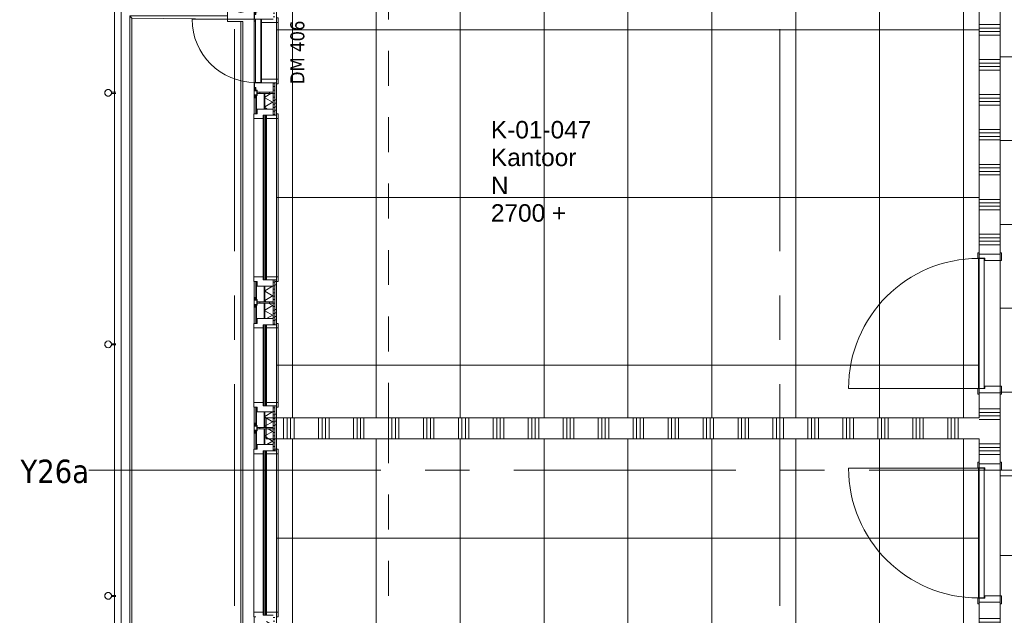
# Model space of a CAD drawing. Header units: millimetres. Extents: x 83969 to 141394, y 139608 to 176267.
# Tile 3 of 40: x 84263 to 91305, y 147161 to 151423. Entities that reach past the tile are written whole.
import ezdxf
from ezdxf.enums import TextEntityAlignment as Align

# ---------------------------------------------------------------- set-up
doc = ezdxf.new("R2010")
doc.units = ezdxf.units.MM
doc.header["$LTSCALE"] = 50
doc.linetypes.add('B0401', pattern=[9.5, 5, -1.5, -3])
doc.linetypes.add('CENTER', pattern=[50.8, 31.75, -6.35, 6.35, -6.35])
for name, color, linetype in [('00---0--FM-RUIMTENR', 7, 'Continuous'), ('AT$1A---_BWDTEKST', 7, 'Continuous'), ('AT$1A---_PLAFONDHOOGTE', 7, 'Continuous'), ('AT$1A---_TEKST', 7, 'Continuous'), ('AT$1A---_ZONETEKST', 7, 'Continuous')]:
    doc.layers.add(name, color=color, linetype=linetype)
for name, color, linetype, lineweight in [('AA$1A---_ARCEER', 1, 'Continuous', 18), ('AL$7A---_STRAMIEN', 8, 'CENTER', 9), ('AL21----_BUITENWAND', 7, 'Continuous', 9), ('AL22----_BINNENWAND', 7, 'Continuous', 9), ('AL23----_VLOEREN', 2, 'Continuous', 9), ('AL28----_KOLOMKOP_BETONBAND', 2, 'B0401', 9), ('AL31----_BUITENKOZIJN', 14, 'Continuous', 9), ('AL32----_BINNENKOZIJN', 3, 'Continuous', 9), ('AL32----_tekst', 14, 'Continuous', 9), ('AL34----_BALUSTRADES', 1, 'Continuous', 9), ('AL35----_PLAFONDS', 16, 'Continuous', 9)]:
    doc.layers.add(name, color=color, linetype=linetype, lineweight=lineweight)
doc.styles.add('FM_TEKST', font='arial.ttf')
doc.styles.add('Tahoma', font='tahoma.ttf', dxfattribs={"height": 100})
doc.styles.add('Tahoma_3', font='tahoma.ttf', dxfattribs={"height": 166.628086})
pattern_1 = [(225, (-609.6, 10), (28.2843, -28.2843), [])]
pattern_2 = [(225, (-609.6, -10), (28.2843, -28.2843), [])]

# ---------------------------------------------------------------- blocks, each defined once
blk = doc.blocks.new('LUMC_constructie_2018_rvt-1-bwd N-01')
at = {"layer": 'AL28----_KOLOMKOP_BETONBAND'}
for p, q in [((86900, 148575), (86900, 151725)), ((86900, 148575), (86900, 151725)), ((86900, 145400), (86900, 148425)), ((86900, 145400), (86900, 148425))]:
    blk.add_line(p, q, dxfattribs=at)
blk = doc.blocks.new('23_LUMC_MOD_prefab_gevelbekleding_balkon - balkonplaat-2979898-bwd N-01')
at = {"layer": 'AL23----_VLOEREN'}
for p, q in [((-3305, 872.5), (-3295, 872.5)), ((-2705, 872.5), (-2695, 872.5)), ((-1205, 872.5), (-1195, 872.5)), ((1195, 872.5), (1205, 872.5)), ((2695, 872.5), (2705, 872.5)), ((3295, 872.5), (3305, 872.5)), ((-3305, 802.5), (-3295, 802.5)), ((-3228, 802.5), (-3226, 802.5)), ((-3226, 778.5), (-3228, 780.5)), ((-2774, 802.5), (-2772, 802.5)), ((-2705, 802.5), (-2695, 802.5)), ((-1205, 802.5), (-1195, 802.5)), ((-305, 802.5), (-295, 802.5)), ((1195, 802.5), (1205, 802.5)), ((2695, 802.5), (2705, 802.5)), ((3295, 802.5), (3305, 802.5)), ((-3325, 762.5), (-3250, 762.5)), ((-3250, 766), (-3250, 762.5)), ((-3250, 762.5), (-3210, 762.5)), ((-3210, 762.5), (-3218.5, 771)), ((-3210, 762.5), (-2550, 762.5)), ((-1350, 762.5), (-1050, 762.5)), ((-450, 762.5), (-150, 762.5)), ((1050, 762.5), (1350, 762.5)), ((2550, 762.5), (3210, 762.5)), ((3210, 762.5), (3221.5, 774)), ((3210, 682.5), (3210, 762.5)), ((3250, 774), (3250, -127.5)), ((-3210, 682.5), (-3210, 667.5)), ((-3210, 682.5), (3210, 682.5)), ((-3210, 667.5), (-3210, 572.5)), ((-3210, 667.5), (3225, 667.5)), ((3225, 667.5), (3210, 682.5)), ((3235, -112.5), (3225, 667.5)), ((-3250, 572.5), (-3325, 572.5)), ((-3226.2, 572.5), (-3250, 572.5)), ((-3250, 572.5), (-3250, -127.5)), ((-3235, -112.5), (-3226.2, 572.5)), ((-3210, 572.5), (-3226.2, 572.5)), ((-3350, 142.5), (-3450, 142.5)), ((-3350, 142.5), (-3350, -189.1)), ((3350, -189.2), (3350, 142.5)), ((3350, 142.5), (3450, 142.5)), ((-3250, -127.5), (-3235, -112.5)), ((3250, -127.5), (-3250, -127.5)), ((-3235, -112.5), (3235, -112.5)), ((3250, -127.5), (3235, -112.5))]:
    blk.add_line(p, q, dxfattribs=at)
for radius, start, end in [(95, 90, 270), (50, 0, 180), (50, 180, 0)]:
    blk.add_arc((-3325, 667.5), radius, start, end, dxfattribs=at)
blk = doc.blocks.new('Railing - standaard_2rails-3175959-bwd N-01')
at = {"layer": 'AL34----_BALUSTRADES'}
for p, q in [((-10, 4), (-10, 85)), ((-30, -4), (-30, 4)), ((0.9, 4), (-30, 4)), ((0.9, -4), (-30, -4)), ((-10, -85), (-10, -4))]:
    blk.add_line(p, q, dxfattribs=at)
for radius, start, end in [(24.1, 90, 270), (24.1, 162.76738, 180), (24.1, 127.58894, 160.69847), (24.2, 55.33669, 124.66331), (24.2, 270, 90), (24.2, 19.30153, 52.41106), (24.2, 0, 17.23262), (24.1, 180, 197.23262), (24.1, 199.30153, 232.41106), (24.1, 235.33669, 304.66331), (24.2, 307.58894, 340.69847), (24.2, 342.76738, 0)]:
    blk.add_arc((-54.2, 0), radius, start, end, dxfattribs=at)
blk = doc.blocks.new('Railing - Railing-5681899-bwd N-01')
at = {"layer": 'AL34----_BALUSTRADES'}
for p, q in [((-69945.5, 31300.3), (-69945.5, 24450.3)), ((-69945.5, 31300.3), (-69897.2, 31300.3)), ((-69897.2, 24498.6), (-69897.2, 31300.3)), ((-69945.5, 24450.3), (-69635.6, 24450.3)), ((-69635.6, 24498.6), (-69897.2, 24498.6)), ((-69635.6, 24498.6), (-69635.6, 24450.3))]:
    blk.add_line(p, q, dxfattribs=at)
blk.add_open_spline([(-69945.5, 24450.3), (-69945.5, 24450.3), (-69945.1, 24450.7), (-69943.7, 24452.1), (-69942.3, 24453.5), (-69940.9, 24455), (-69939.5, 24456.3), (-69938.1, 24457.7), (-69936.1, 24459.7), (-69933.9, 24461.9), (-69932.1, 24463.8), (-69930.6, 24465.2), (-69929.1, 24466.7), (-69927.6, 24468.2), (-69926.1, 24469.7), (-69924.5, 24471.3), (-69923, 24472.9), (-69921.4, 24474.5), (-69919.8, 24476), (-69918.2, 24477.6), (-69916.7, 24479.2), (-69915.1, 24480.7), (-69913.6, 24482.2), (-69912.1, 24483.7), (-69910.7, 24485.2), (-69909.3, 24486.5), (-69907.9, 24487.9), (-69906.2, 24489.6), (-69904.6, 24491.2), (-69903.2, 24492.6), (-69901.9, 24494), (-69900.4, 24495.4), (-69899, 24496.8), (-69897.6, 24498.2), (-69897.2, 24498.6), (-69897.2, 24498.6)], degree=3, knots=[0, 0, 0, 0, 0.083333, 0.125, 0.166667, 0.208333, 0.229167, 0.25, 0.291667, 0.333333, 0.354167, 0.375, 0.395833, 0.416667, 0.4375, 0.458333, 0.479167, 0.5, 0.520833, 0.541667, 0.5625, 0.583333, 0.604167, 0.625, 0.645833, 0.666667, 0.6875, 0.708333, 0.75, 0.770833, 0.791667, 0.833333, 0.875, 0.916667, 1, 1, 1, 1], dxfattribs=at)
for p in [(-69935.6, 30580.3), (-69935.6, 28780.3), (-69935.6, 26980.3), (-69935.6, 25180.3)]:
    blk.add_blockref('Railing - standaard_2rails-3175959-bwd N-01', p)
blk = doc.blocks.new('31_LUMC_MOD_houten buitenkozijn_vast raam_enkel - fase1_1100x1200mm-7080326-bwd N-01')
at = {"layer": 'AL31----_BUITENKOZIJN'}
blk.add_hatch(color=256, dxfattribs=at).paths.add_polyline_path([(715, 76.25), (717, 76.25), (717, 80.25), (733, 80.25), (733, 64.25), (767, 64.25), (767, 80.25), (783, 80.25), (783, 76.25), (785, 76.25), (785, 82.25), (765, 82.25), (765, 66.25), (735, 66.25), (735, 82.25), (715, 82.25)], flags=0)
for p, q in [((-600, 89.25), (-600, 74.25)), ((-567, 89.25), (-600, 89.25)), ((-567, 22.25), (-567, 89.25)), ((-567, 89.25), (567, 89.25)), ((600, 89.25), (567, 89.25)), ((567, 89.25), (567, 22.25)), ((600, 74.25), (600, 89.25)), ((735, 82.25), (715, 82.25)), ((715, 82.25), (715, 76.25)), ((715, 76.25), (717, 76.25)), ((717, 76.25), (717, 80.25)), ((717, 80.25), (733, 80.25)), ((733, 80.25), (733, 64.25)), ((735, 66.25), (735, 82.25)), ((785, 82.25), (765, 82.25)), ((765, 82.25), (765, 66.25)), ((767, 64.25), (767, 80.25)), ((767, 80.25), (783, 80.25)), ((783, 80.25), (783, 76.25)), ((783, 76.25), (785, 76.25)), ((785, 76.25), (785, 82.25)), ((-589, 19.75), (-589, 22.25)), ((-589, 22.25), (-567, 22.25)), ((567, 22.25), (-567, 22.25)), ((567, 22.25), (589, 22.25)), ((589, 22.25), (589, 19.75)), ((765, 66.25), (735, 66.25)), ((745, 64.25), (755, 64.25)), ((-589, -49.75), (-589, -0.25)), ((-589, -2.75), (-589, -49.75)), ((-567, -2.75), (-589, -2.75)), ((-567, -86.75), (-567, -2.75)), ((-567, -2.75), (567, -2.75)), ((589, -2.75), (567, -2.75)), ((567, -2.75), (567, -86.75)), ((589, -0.25), (589, -49.75)), ((589, -49.75), (589, -2.75)), ((-600, -74.25), (-600, -86.75)), ((-600, -86.75), (-567, -86.75)), ((567, -86.75), (-567, -86.75)), ((567, -86.75), (600, -86.75)), ((600, -86.75), (600, -74.25))]:
    blk.add_line(p, q, dxfattribs=at)
blk = doc.blocks.new('30_LUMC_MOD_kozijnvulling_glas_dubbel - floatglas-7417961-bwd N-01')
at = {"layer": 'AL31----_BUITENKOZIJN'}
h = blk.add_hatch(dxfattribs=at)
h.set_pattern_fill('FP_269', color=256, style=0, pattern_type=2)
h.set_pattern_definition(pattern_1)
h.paths.add_polyline_path([(589, 10), (-589, 10), (-589, 5), (589, 5)], flags=0)
h = blk.add_hatch(dxfattribs=at)
h.set_pattern_fill('FP_270', color=256, style=0, pattern_type=2)
h.set_pattern_definition(pattern_2)
h.paths.add_polyline_path([(589, -5), (-589, -5), (-589, -10), (589, -10)], flags=0)
for p, q in [((-589, 10), (589, 10)), ((-589, 5), (-589, 10)), ((589, 5), (-589, 5)), ((-589, 5), (-589, -5)), ((589, 5), (-589, 5)), ((589, 5), (589, 10)), ((589, -5), (589, 5)), ((-589, -5), (589, -5)), ((-589, -5), (589, -5)), ((-589, -5), (-589, -10)), ((589, -10), (-589, -10)), ((589, -5), (589, -10))]:
    blk.add_line(p, q, dxfattribs=at)
blk = doc.blocks.new('31_LUMC_MOD_houten buitenkozijn_vast raam_enkel - fase1_1100x600mm-7080327-bwd N-01')
at = {"layer": 'AL31----_BUITENKOZIJN'}
blk.add_hatch(color=256, dxfattribs=at).paths.add_polyline_path([(415, 76.25), (417, 76.25), (417, 80.25), (433, 80.25), (433, 64.25), (467, 64.25), (467, 80.25), (483, 80.25), (483, 76.25), (485, 76.25), (485, 82.25), (465, 82.25), (465, 66.25), (435, 66.25), (435, 82.25), (415, 82.25)], flags=0)
for p, q in [((-300, 89.25), (-300, 74.25)), ((-267, 89.25), (-300, 89.25)), ((-267, 22.25), (-267, 89.25)), ((-267, 89.25), (267, 89.25)), ((300, 89.25), (267, 89.25)), ((267, 89.25), (267, 22.25)), ((300, 74.25), (300, 89.25)), ((435, 82.25), (415, 82.25)), ((415, 82.25), (415, 76.25)), ((415, 76.25), (417, 76.25)), ((417, 76.25), (417, 80.25)), ((417, 80.25), (433, 80.25)), ((433, 80.25), (433, 64.25)), ((435, 66.25), (435, 82.25)), ((485, 82.25), (465, 82.25)), ((465, 82.25), (465, 66.25)), ((467, 64.25), (467, 80.25)), ((467, 80.25), (483, 80.25)), ((483, 80.25), (483, 76.25)), ((483, 76.25), (485, 76.25)), ((485, 76.25), (485, 82.25)), ((-289, 19.75), (-289, 22.25)), ((-289, 22.25), (-267, 22.25)), ((267, 22.25), (-267, 22.25)), ((267, 22.25), (289, 22.25)), ((289, 22.25), (289, 19.75)), ((465, 66.25), (435, 66.25)), ((445, 64.25), (455, 64.25)), ((-289, -49.75), (-289, -0.25)), ((-289, -2.75), (-289, -49.75)), ((-267, -2.75), (-289, -2.75)), ((-267, -86.75), (-267, -2.75)), ((-267, -2.75), (267, -2.75)), ((289, -2.75), (267, -2.75)), ((267, -2.75), (267, -86.75)), ((289, -0.25), (289, -49.75)), ((289, -49.75), (289, -2.75)), ((-300, -74.25), (-300, -86.75)), ((-300, -86.75), (-267, -86.75)), ((267, -86.75), (-267, -86.75)), ((267, -86.75), (300, -86.75)), ((300, -86.75), (300, -74.25))]:
    blk.add_line(p, q, dxfattribs=at)
blk = doc.blocks.new('30_LUMC_MOD_kozijnvulling_glas_dubbel - floatglas-7417945-bwd N-01')
at = {"layer": 'AL31----_BUITENKOZIJN'}
h = blk.add_hatch(dxfattribs=at)
h.set_pattern_fill('FP_269', color=256, style=0, pattern_type=2)
h.set_pattern_definition(pattern_1)
h.paths.add_polyline_path([(289, 5), (289, 10), (-289, 10), (-289, 5), (-231.2, 5)], flags=0)
h = blk.add_hatch(dxfattribs=at)
h.set_pattern_fill('FP_270', color=256, style=0, pattern_type=2)
h.set_pattern_definition(pattern_2)
h.paths.add_polyline_path([(289, -10), (289, -5), (-289, -5), (-289, -10), (-231.2, -10)], flags=0)
for p, q in [((-289, 10), (289, 10)), ((-289, 5), (-289, 10)), ((289, 5), (-289, 5)), ((-289, 5), (-289, -5)), ((289, 5), (-289, 5)), ((289, 5), (289, 10)), ((289, -5), (289, 5)), ((-289, -5), (289, -5)), ((-289, -5), (289, -5)), ((-289, -5), (-289, -10)), ((289, -10), (-289, -10)), ((289, -5), (289, -10))]:
    blk.add_line(p, q, dxfattribs=at)
blk = doc.blocks.new('31_LUMC_MOD_houten buitenkozijn_houten glazenwassersdeur - fase1_452x2063mm-5670756-bwd N-01')
at = {"layer": 'AL32----_BINNENKOZIJN'}
blk.add_hatch(color=256, dxfattribs=at).paths.add_polyline_path([(265, 76.2), (267, 76.2), (267, 80.1), (283, 80.1), (283, 64.3), (317, 64.3), (317.1, 80.3), (333, 80.3), (333, 76.3), (335, 76.3), (335, 82.3), (315, 82.3), (315, 66.3), (285, 66.3), (285, 82.3), (265, 82.3)], flags=0)
for p, q in [((226, 77.3), (226, 529.3)), ((-261, 74.3), (-280, 74.3)), ((-280, 74.3), (-280, 64.3)), ((-228, 82.3), (-261, 82.3)), ((-261, 82.3), (-261, 74.3)), ((-228, -49.8), (-228, 82.3)), ((226, 77.3), (-226, 77.3)), ((-226, 77.3), (-226, 37.3)), ((226, 37.3), (226, 77.3)), ((261, 82.3), (228, 82.3)), ((228, 82.3), (228, -49.8)), ((261, 74.3), (261, 82.3)), ((280, 74.3), (261, 74.3)), ((285, 82.3), (265, 82.3)), ((265, 82.3), (265, 76.2)), ((265, 76.2), (267, 76.2)), ((267, 76.2), (267, 80.1)), ((267, 80.1), (283, 80.1)), ((280, 64.3), (280, 74.3)), ((283, 80.1), (283, 64.3)), ((285, 66.3), (285, 82.3)), ((335, 82.3), (315, 82.3)), ((315, 82.3), (315, 66.3)), ((317, 64.3), (317, 80.3)), ((317, 80.3), (333, 80.3)), ((333, 80.3), (333, 76.3)), ((333, 76.3), (335, 76.3)), ((335, 76.3), (335, 82.3)), ((-280, 64.3), (-295, 64.3)), ((-295, 64.3), (-295, -49.8)), ((-203, 32.3), (-228, 32.3)), ((-228, 32.3), (-228, -49.8)), ((-226, 37.3), (226, 37.3)), ((-203, -86.7), (-203, 32.3)), ((-203, 32.3), (203, 32.3)), ((203, 32.3), (203, -86.7)), ((228, 32.3), (203, 32.3)), ((228, -49.8), (228, 32.3)), ((295, 64.3), (280, 64.3)), ((283, 64.3), (305, 64.3)), ((315, 66.3), (285, 66.3)), ((295, -49.8), (295, 64.3)), ((-236, -74.3), (-236, -86.7)), ((-236, -86.7), (-203, -86.7)), ((-203, -86.7), (203, -86.7)), ((203, -86.7), (236, -86.7)), ((236, -86.7), (236, -74.3))]:
    blk.add_line(p, q, dxfattribs=at)
blk.add_arc((226, 77.3), 452, 90, 180, dxfattribs=at)
blk = doc.blocks.new('LUMC_schil_2018_rvt-1-bwd N-01')
at = {"layer": 'AA$1A---_ARCEER'}
h = blk.add_hatch(dxfattribs=at)
h.set_pattern_fill('FP_261', color=256, angle=-120, style=0, pattern_type=2)
h.set_pattern_definition([(330, (85951.5, 148200), (60.0078, 34.6365), []), (30, (85951.5, 148130.7), (0.0078, 69.2865), [])])
h.paths.add_polyline_path([(86020, 144750), (86075.5, 144750), (86075.5, 144895), (86015.5, 144895), (86015.5, 144750)], flags=0)
h.paths.add_polyline_path([(86075.5, 144905), (86075.5, 145495), (86015.5, 145495), (86015.5, 144905), (86060.1, 144905)], flags=0)
h.paths.add_polyline_path([(86015.5, 145505), (86075.5, 145505), (86075.5, 145616), (86015.5, 145616), (86015.5, 145608.7)], flags=0)
h.paths.add_polyline_path([(86015.5, 146884), (86075.5, 146884), (86075.5, 146995), (86015.5, 146995), (86015.5, 146982.7)], flags=0)
h.paths.add_polyline_path([(86015.5, 147005), (86075.5, 147005), (86075.5, 147116), (86015.5, 147116)], flags=0)
h.paths.add_polyline_path([(86075.5, 148384), (86075.5, 148495), (86015.5, 148495), (86015.5, 148384), (86060.1, 148384)], flags=0)
h.paths.add_polyline_path([(86015.5, 148505), (86075.5, 148505), (86075.5, 148616), (86015.5, 148616)], flags=0)
h.paths.add_polyline_path([(86015.5, 149284), (86075.5, 149284), (86075.5, 149395), (86015.5, 149395), (86015.5, 149318.6)], flags=0)
h.paths.add_polyline_path([(86015.5, 149405), (86075.5, 149405), (86075.5, 149516), (86015.5, 149516), (86015.5, 149456)], flags=0)
h.paths.add_polyline_path([(86075.5, 150784), (86075.5, 150895), (86015.5, 150895), (86015.5, 150784)], flags=0)
h.paths.add_polyline_path([(86075.5, 151505), (86075.5, 151650), (86015.5, 151650), (86015.5, 151505), (86060.1, 151505)], flags=0)
h = blk.add_hatch(dxfattribs=at)
h.set_pattern_fill('FP_249', color=256, style=0, pattern_type=2)
h.set_pattern_definition([(0, (154885.574, 120319.74), (0, 25), [])])
h.paths.add_polyline_path([(86087.5, 144750), (86087.5, 145661), (86075.5, 145661), (86075.5, 144750)], flags=0)
h.paths.add_polyline_path([(86075.5, 146839), (86087.5, 146839), (86087.5, 147161), (86075.5, 147161), (86075.5, 146884)], flags=0)
h.paths.add_polyline_path([(86087.5, 148339), (86087.5, 148661), (86075.5, 148661), (86075.5, 148339)], flags=0)
h.paths.add_polyline_path([(86075.5, 149239), (86087.5, 149239), (86087.5, 149561), (86075.5, 149561), (86075.5, 149284)], flags=0)
h.paths.add_polyline_path([(86087.5, 150739), (86087.5, 150972), (86075.5, 150972), (86075.5, 150739)], flags=0)
h.paths.add_polyline_path([(86087.5, 151428), (86087.5, 151650), (86075.5, 151650), (86075.5, 151428)], flags=0)
h = blk.add_hatch(dxfattribs=at)
h.set_pattern_fill('FP_260', color=256, angle=-90, style=0, pattern_type=2)
h.set_pattern_definition([(0, (85951.5, 148100), (0, 250), []), (0, (85951.5, 148075), (0, 250), []), (0, (85951.5, 148050), (0, 250), []), (0, (85951.5, 148025), (0, 250), [])])
h.paths.add_polyline_path([(86100, 144750), (86100, 145661), (86087.5, 145661), (86087.5, 144750)], flags=0)
h.paths.add_polyline_path([(86087.5, 146839), (86100, 146839), (86100, 147161), (86087.5, 147161), (86087.5, 146982.7)], flags=0)
h.paths.add_polyline_path([(86087.5, 148339), (86100, 148339), (86100, 148661), (86087.5, 148661), (86087.5, 148356.8)], flags=0)
h.paths.add_polyline_path([(86100, 149239), (86100, 149561), (86087.5, 149561), (86087.5, 149239)], flags=0)
h.paths.add_polyline_path([(86087.5, 150739), (86100, 150739), (86100, 150972), (86087.5, 150972), (86087.5, 150830.1)], flags=0)
h.paths.add_polyline_path([(86100, 151428), (86100, 151650), (86087.5, 151650), (86087.5, 151428)], flags=0)
at = {"layer": 'AL21----_BUITENWAND'}
for p, q in [((86100, 150972), (86075.5, 150972)), ((86075.5, 150972), (86075.5, 150895)), ((86087.5, 150739), (86087.5, 150972)), ((86100, 150739), (86100, 150972)), ((85951.5, 150880), (85951.5, 150750)), ((85961.5, 150880), (85951.5, 150880)), ((85957.5, 150750), (85957.5, 150880)), ((86075.5, 150895), (85961.5, 150895)), ((85961.5, 150895), (85961.5, 150880)), ((86012.5, 150784), (86012.5, 150895)), ((86015.5, 150784), (86015.5, 150895)), ((86075.5, 150784), (86075.5, 150895)), ((85961.5, 150750), (85961.5, 150784)), ((85961.5, 150784), (86075.5, 150784)), ((86075.5, 150784), (86075.5, 150739)), ((85951.5, 150750), (85961.5, 150750)), ((86075.5, 150739), (86100, 150739)), ((85951.5, 149550), (85951.5, 149420)), ((85961.5, 149550), (85951.5, 149550)), ((85957.5, 149420), (85957.5, 149550)), ((85961.5, 149516), (85961.5, 149550)), ((86075.5, 149516), (85961.5, 149516)), ((86012.5, 149405), (86012.5, 149516)), ((86015.5, 149405), (86015.5, 149516)), ((86100, 149561), (86075.5, 149561)), ((86075.5, 149561), (86075.5, 149516)), ((86075.5, 149405), (86075.5, 149516)), ((86087.5, 149239), (86087.5, 149561)), ((86100, 149239), (86100, 149561)), ((85951.5, 149420), (85961.5, 149420)), ((85961.5, 149380), (85951.5, 149380)), ((85951.5, 149380), (85951.5, 149250)), ((85957.5, 149250), (85957.5, 149380)), ((85961.5, 149420), (85961.5, 149405)), ((85961.5, 149405), (86075.5, 149405)), ((86075.5, 149395), (85961.5, 149395)), ((85961.5, 149395), (85961.5, 149380)), ((86012.5, 149284), (86012.5, 149395)), ((86015.5, 149284), (86015.5, 149395)), ((86075.5, 149405), (86075.5, 149395)), ((86075.5, 149284), (86075.5, 149395)), ((85951.5, 149250), (85961.5, 149250)), ((85961.5, 149250), (85961.5, 149284)), ((85961.5, 149284), (86075.5, 149284)), ((86075.5, 149284), (86075.5, 149239)), ((86075.5, 149239), (86100, 149239)), ((86100, 148661), (86075.5, 148661)), ((86075.5, 148661), (86075.5, 148616)), ((86087.5, 148339), (86087.5, 148661)), ((86100, 148339), (86100, 148661)), ((85951.5, 148650), (85951.5, 148520)), ((85961.5, 148650), (85951.5, 148650)), ((85957.5, 148520), (85957.5, 148650)), ((85961.5, 148616), (85961.5, 148650)), ((86075.5, 148616), (85961.5, 148616)), ((86012.5, 148505), (86012.5, 148616)), ((86015.5, 148505), (86015.5, 148616)), ((86075.5, 148505), (86075.5, 148616)), ((85951.5, 148520), (85961.5, 148520)), ((85961.5, 148520), (85961.5, 148505)), ((85961.5, 148480), (85951.5, 148480)), ((85951.5, 148480), (85951.5, 148350)), ((85957.5, 148350), (85957.5, 148480)), ((85961.5, 148505), (86075.5, 148505)), ((86075.5, 148495), (85961.5, 148495)), ((85961.5, 148495), (85961.5, 148480)), ((86012.5, 148384), (86012.5, 148495)), ((86015.5, 148384), (86015.5, 148495)), ((86075.5, 148505), (86075.5, 148495)), ((86075.5, 148384), (86075.5, 148495)), ((85961.5, 148350), (85961.5, 148384)), ((85961.5, 148384), (86075.5, 148384)), ((86075.5, 148384), (86075.5, 148339)), ((85951.5, 148350), (85961.5, 148350)), ((86075.5, 148339), (86100, 148339))]:
    blk.add_line(p, q, dxfattribs=at)
blk.add_blockref('Railing - Railing-5681899-bwd N-01', (154885.6, 120319.7))
for name, p, rotation in [('23_LUMC_MOD_prefab_gevelbekleding_balkon - balkonplaat-2979898-bwd N-01', (85177.5, 148200), 269.9999999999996), ('31_LUMC_MOD_houten buitenkozijn_houten glazenwassersdeur - fase1_452x2063mm-5670756-bwd N-01', (86025.8, 151200), 90), ('31_LUMC_MOD_houten buitenkozijn_vast raam_enkel - fase1_1100x1200mm-7080326-bwd N-01', (86025.8, 150150), 90), ('30_LUMC_MOD_kozijnvulling_glas_dubbel - floatglas-7417961-bwd N-01', (86016, 150150), 270.0000000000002), ('31_LUMC_MOD_houten buitenkozijn_vast raam_enkel - fase1_1100x600mm-7080327-bwd N-01', (86025.8, 148950), 90), ('30_LUMC_MOD_kozijnvulling_glas_dubbel - floatglas-7417945-bwd N-01', (86016, 148950), 270.0000000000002), ('31_LUMC_MOD_houten buitenkozijn_vast raam_enkel - fase1_1100x1200mm-7080326-bwd N-01', (86025.8, 147750), 90), ('30_LUMC_MOD_kozijnvulling_glas_dubbel - floatglas-7417961-bwd N-01', (86016, 147750), 270.0000000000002)]:
    blk.add_blockref(name, p, dxfattribs=dict(rotation=rotation))
blk = doc.blocks.new('32_LUMC_MOD_standaard kozijn_houten draaideur_enkel - 900x2108mm_56_17_x170mm-10041633-bwd N-01')
at = {"layer": 'AL32----_BINNENKOZIJN'}
blk.add_line((-465, 79), (-465, 1009), dxfattribs=at)
blk.add_arc((-465, 79), 930, 360, 90, dxfattribs=at)
blk = doc.blocks.new('30_LUMC_MOD_houten deurblad_update - wit _standaard_-9998313-bwd N-01')
at = {"layer": 'AL32----_BINNENKOZIJN'}
for p, q in [((465, 20), (-465, 20)), ((-465, 20), (-465, -20)), ((465, -20), (465, 20)), ((-465, -20), (465, -20))]:
    blk.add_line(p, q, dxfattribs=at)
blk = doc.blocks.new('30_LUMC_MOD_binnenkozijn_standaard - hout-9524221-bwd N-01')
at = {"layer": 'AL32----_BINNENKOZIJN'}
for p, q in [((-467, 85), (-506, 85)), ((-506, 85), (-506, 75)), ((-467, 34), (-467, 85)), ((506, 85), (467, 85)), ((467, 85), (467, 34)), ((506, 75), (506, 85)), ((-450, 34), (-467, 34)), ((-450, -85), (-450, 34)), ((467, 34), (450, 34)), ((450, 34), (450, -85)), ((-506, -75), (-506, -85)), ((-506, -85), (-450, -85)), ((450, -85), (506, -85)), ((506, -85), (506, -75))]:
    blk.add_line(p, q, dxfattribs=at)
blk = doc.blocks.new('32_LUMC_MOD_standaard kozijn_houten draaideur_enkel - 900x2108mm_56_17_x170mm-10041635-bwd N-01')
at = {"layer": 'AL32----_BINNENKOZIJN'}
blk.add_line((465, 79), (465, 1009), dxfattribs=at)
blk.add_arc((465, 79), 930, 90, 180, dxfattribs=at)
blk = doc.blocks.new('30_LUMC_MOD_houten deurblad_update - wit _standaard_-9998319-bwd N-01')
at = {"layer": 'AL32----_BINNENKOZIJN'}
for p, q in [((465, 20), (-465, 20)), ((-465, 20), (-465, -20)), ((465, -20), (465, 20)), ((-465, -20), (465, -20))]:
    blk.add_line(p, q, dxfattribs=at)
blk = doc.blocks.new('FM_RM4')
for tag, p, flags in [('BEDRIJFSORGAAN', (0, -1378.1), 1), ('RUIMTESOORT', (-5, -1668.1), 1), ('GEBRUIK', (-40, -1963.1), 1), ('OPPERVLAKTE', (-35, -2248.1), 9), ('VLOEROPP', (-55, -2518.1), 9), ('OMTREK', (-40, -2803.1), 9), ('HANDLE', (-50, -3118.1), 9), ('VLRHANDLE', (-55, -3383.1), 9), ('HANDLEBLOK', (-50, -3673.1), 9)]:
    blk.add_attdef(tag, p, '', height=125, dxfattribs=dict(flags=flags))
at = {"layer": 'AT$1A---_BWDTEKST', "style": 'FM_TEKST'}
blk.add_attdef('BOUWDEEL', text='', height=125, dxfattribs=at).set_placement((0, -398.1), align=Align.MIDDLE_LEFT)
at = {"layer": 'AT$1A---_PLAFONDHOOGTE', "style": 'FM_TEKST'}
blk.add_attdef('PLAFONDHOOGTE', text='', height=125, dxfattribs=at).set_placement((0, -595.8), align=Align.MIDDLE_LEFT)
at = {"layer": 'AT$1A---_TEKST', "style": 'FM_TEKST'}
blk.add_attdef('RUIMTENAAM', text='', height=125, dxfattribs=at).set_placement((0, -197.8), align=Align.MIDDLE_LEFT)
at = {"layer": 'AT$1A---_ZONETEKST', "style": 'FM_TEKST'}
blk.add_attdef('RUIMTENR', text='', height=125, dxfattribs=at).set_placement((0, 0), align=Align.MIDDLE_LEFT)

msp = doc.modelspace()

# ---------------------------------------------------------------- hatches: boundary and pattern name
at = {"layer": 'AA$1A---_ARCEER'}
h = msp.add_hatch(dxfattribs=at)
h.set_pattern_fill('FP_109', color=256, angle=270, style=0, pattern_type=2)
h.set_pattern_definition([(180, (91275, 151562.5), (-5e-13, -250), []), (180, (91275, 151587.5), (-5e-13, -250), []), (180, (91275, 151612.5), (-5e-13, -250), []), (180, (91275, 151637.5), (-5e-13, -250), [])])
h.paths.add_polyline_path([(91275, 144600), (91275, 147254), (91125, 147254), (91125, 144600)], flags=0)
h.paths.add_polyline_path([(91125, 148246), (91275, 148246), (91275, 148754), (91125, 148754), (91125, 148425)], flags=0)
h.paths.add_polyline_path([(91125, 149746), (91275, 149746), (91275, 153254), (91125, 153254), (91125, 151725)], flags=0)
h.paths.add_polyline_path([(91125, 154246), (91275, 154246), (91275, 154754), (91125, 154754), (91125, 154425)], flags=0)
h.paths.add_polyline_path([(91275, 155746), (91275, 158325), (91125, 158325), (91125, 155746)], flags=0)
h = msp.add_hatch(dxfattribs=at)
h.set_pattern_fill('FP_108', color=256, angle=-90, style=0, pattern_type=2)
h.set_pattern_definition([(270, (88475.37, 148575), (250, 2e-14), []), (270, (88450.37, 148575), (250, 2e-14), []), (270, (88425.37, 148575), (250, 2e-14), []), (270, (88400.37, 148575), (250, 2e-14), [])])
h.paths.add_polyline_path([(90052.2, 148425), (91125, 148425), (91125, 148575), (86025.8, 148575), (86025.8, 148425), (87010.6, 148425)], flags=0)
at = {"layer": 'AL35----_PLAFONDS'}
h = msp.add_hatch(dxfattribs=at)
h.set_pattern_fill('FP_31', color=256, style=0, pattern_type=2)
h.set_pattern_definition([(90, (92112.5, 152957.5), (1200, -7e-14), []), (0, (92112.5, 152957.5), (0, -600), [])])
h.paths.add_polyline_path([(92950, 147590), (92950, 158325), (91275, 158325), (91275, 147590)], flags=0)
h.paths.add_polyline_path([(91639, 156277.4), (91611, 156277.4), (91583.7, 156283.6), (91558.5, 156295.8), (91536.6, 156313.2), (91625, 156401.6), (91713.4, 156313.2), (91691.5, 156295.7), (91666.3, 156283.6), (91639, 156277.4)], flags=0)
h.paths.add_polyline_path([(91625, 156401.6), (91536.6, 156490), (91558.5, 156507.5), (91583.7, 156519.6), (91611, 156525.9), (91639, 156525.9), (91666.3, 156519.6), (91691.5, 156507.5), (91713.4, 156490), (91625, 156401.6)], flags=0)
h = msp.add_hatch(dxfattribs=at)
h.set_pattern_fill('FP_4', color=256, style=0, pattern_type=2)
h.set_pattern_definition([(180, (88612.5, 150150), (1e-13, 1200), []), (90, (88612.5, 150150), (600, -4e-14), [])])
h.paths.add_polyline_path([(86100, 148575), (91125, 148575), (91125, 151725), (86100, 151725), (86100, 148631.6)], flags=0)
h = msp.add_hatch(dxfattribs=at)
h.set_pattern_fill('FP_5', color=256, style=0, pattern_type=2)
h.set_pattern_definition([(180, (88612.5, 146512.5), (1e-13, 1200), []), (90, (88612.5, 146512.5), (600, -4e-14), [])])
h.paths.add_polyline_path([(86250.2, 144600), (91125, 144600), (91125, 148425), (86100, 148425), (86100, 144600)], flags=0)
h = msp.add_hatch(dxfattribs=at)
h.set_pattern_fill('FP_32', color=256, style=0, pattern_type=2)
h.set_pattern_definition([(0, (107850, 145532.5), (0, -1200), []), (270, (107850, 145532.5), (-600, -4e-14), [])])
h.paths.add_polyline_path([(114975, 143475), (119925, 143475), (119925, 144375), (124425, 144375), (124425, 146390), (122192, 146390), (122192, 146925), (115425, 146925), (115425, 147550), (92950, 147550), (92950, 147590), (91275, 147590), (91275, 144600), (93965, 144600), (93965, 144375), (101150, 144375), (101150, 144550), (101650, 144550), (101650, 144375), (108900, 144375), (108900, 144600), (109500, 144600), (109500, 144375), (114975, 144375)], flags=0)
h.paths.add_polyline_path([(108208.1, 144636.6), (108190.6, 144658.5), (108178.5, 144683.7), (108172.3, 144711), (108172.3, 144739), (108178.5, 144766.3), (108190.6, 144791.5), (108208.1, 144813.4), (108296.5, 144725), (108218.4, 144646.9)], flags=0)
h.paths.add_polyline_path([(108384.9, 144636.6), (108296.5, 144725), (108384.9, 144813.4), (108402.4, 144791.5), (108414.5, 144766.3), (108420.8, 144739), (108420.7, 144711), (108414.5, 144683.7), (108402.4, 144658.5), (108393.1, 144646.9)], flags=0)

# ---------------------------------------------------------------- linework, layer by layer
at = {"layer": 'AL$7A---_STRAMIEN'}
for p, q in [((85800, 139607.7), (85800, 175432.8)), ((89700, 139607.7), (89700, 175432.8)), ((85257.3, 148200), (133414.5, 148200))]:
    msp.add_line(p, q, dxfattribs=at)
at = {"layer": 'AL22----_BINNENWAND'}
for p, q in [((91275, 149746), (91275, 153254)), ((91125, 151725), (91125, 149746)), ((91125, 149746), (91275, 149746)), ((91125, 148754), (91125, 148575)), ((91275, 148754), (91125, 148754)), ((91275, 148246), (91275, 148754)), ((91125, 148575), (86025.8, 148575)), ((86025.8, 148575), (86025.8, 148425)), ((86025.8, 148425), (91125, 148425)), ((91125, 148425), (91125, 148246)), ((91125, 148246), (91275, 148246)), ((91125, 147254), (91125, 144600)), ((91275, 147254), (91125, 147254)), ((91275, 144600), (91275, 147254))]:
    msp.add_line(p, q, dxfattribs=at)
at = {"layer": 'AL35----_PLAFONDS'}
for p, q in [((91275, 147254), (91275, 155746)), ((86100, 148575), (86100, 151725)), ((91125, 149746), (91125, 148754)), ((86100, 144600), (86100, 148425)), ((91125, 148246), (91125, 147254)), ((92950, 147590), (91275, 147590))]:
    msp.add_line(p, q, dxfattribs=at)

# ---------------------------------------------------------------- block references
msp.add_blockref('LUMC_constructie_2018_rvt-1-bwd N-01', (0, 0))
at = {"layer": '00---0--FM-RUIMTENR'}
msp.add_blockref('FM_RM4', (87633, 150636), dxfattribs=at).add_auto_attribs({'RUIMTENR': 'K-01-047', 'RUIMTENAAM': 'Kantoor', 'BOUWDEEL': 'N', 'PLAFONDHOOGTE': '2700 +'})
at = {"layer": 'AL32----_BINNENKOZIJN'}
for name, p, rotation in [('32_LUMC_MOD_standaard kozijn_houten draaideur_enkel - 900x2108mm_56_17_x170mm-10041633-bwd N-01', (91200, 149250), 90.00000000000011), ('30_LUMC_MOD_binnenkozijn_standaard - hout-9524221-bwd N-01', (91200, 149250), 90.00000000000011), ('30_LUMC_MOD_houten deurblad_update - wit _standaard_-9998313-bwd N-01', (91141, 149250), 270.0000000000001), ('30_LUMC_MOD_binnenkozijn_standaard - hout-9524221-bwd N-01', (91200, 147750), 90.00000000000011), ('32_LUMC_MOD_standaard kozijn_houten draaideur_enkel - 900x2108mm_56_17_x170mm-10041635-bwd N-01', (91200, 147750), 90.00000000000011), ('30_LUMC_MOD_houten deurblad_update - wit _standaard_-9998319-bwd N-01', (91141, 147750), 270.0000000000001)]:
    msp.add_blockref(name, p, dxfattribs=dict(at, rotation=rotation))

# ---------------------------------------------------------------- texts
at = {"layer": 'AL$7A---_STRAMIEN', "insert": (84513.8, 148275), "char_height": 166.63, "width": 604.77, "attachment_point": 2, "line_spacing_factor": 1.000232, "style": 'Tahoma_3', "bg_fill": 3, "box_fill_scale": 1.25, "bg_fill_color": 0, "bg_fill_transparency": 0}
msp.add_mtext('Y26a', dxfattribs=at)
at = {"layer": 'AL32----_tekst', "insert": (86198.7, 150961.9), "char_height": 100, "width": 577.215, "attachment_point": 1, "rotation": 90, "style": 'Tahoma'}
msp.add_mtext('DM 406', dxfattribs=at)

# ---------------------------------------------------------------- next in the draw order: linework, layer by layer
at = {"layer": 'AL$7A---_STRAMIEN'}
msp.add_line((84757.3, 148200), (85257.3, 148200), dxfattribs=at)

# ---------------------------------------------------------------- next in the draw order: block references
msp.add_blockref('LUMC_schil_2018_rvt-1-bwd N-01', (0, 0))

doc.saveas('drawing.dxf')
